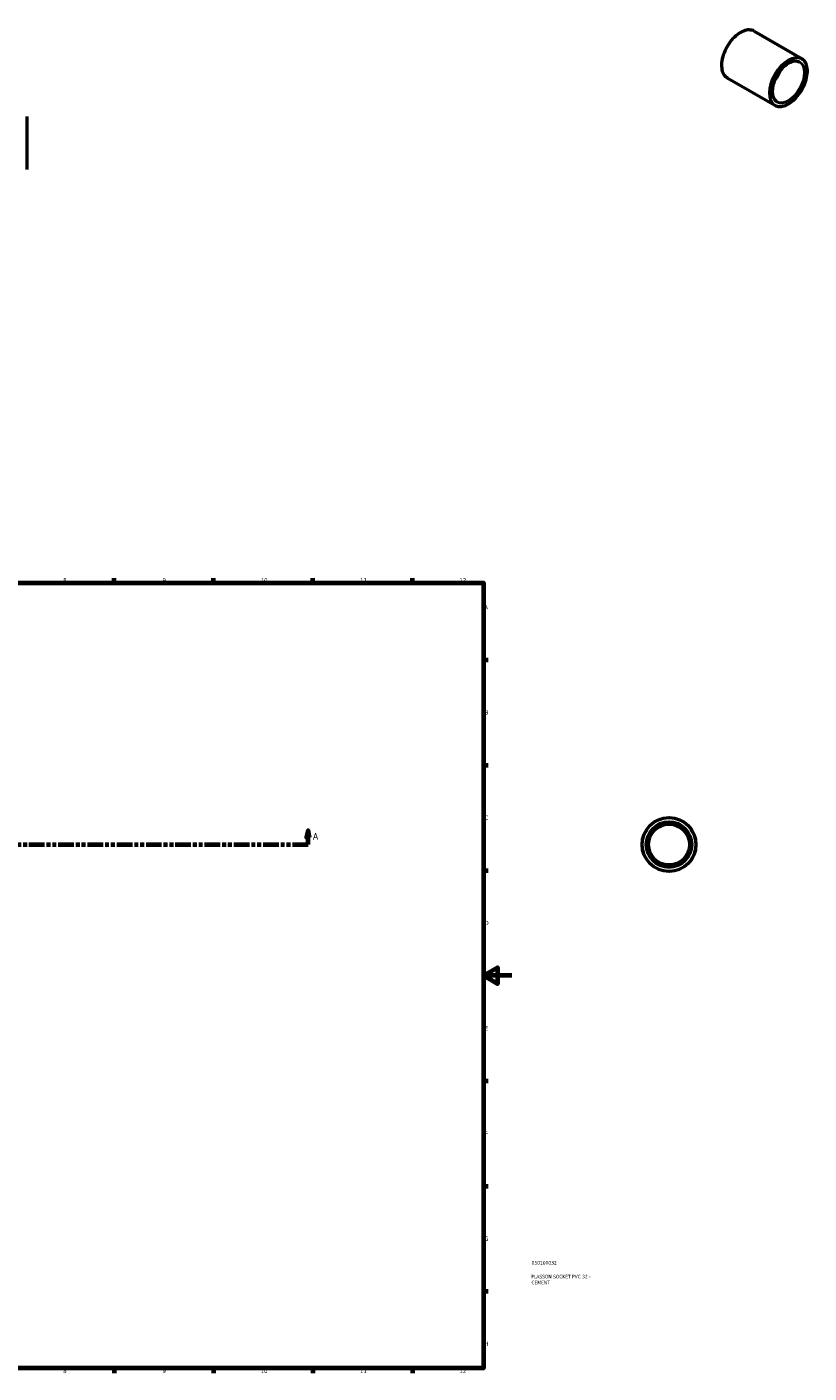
# Model space of a CAD drawing. Header units: millimetres. Extents: x -71 to 1051, y -87 to 966.
# Tile 3 of 3: x 499 to 1051, y 17 to 966. Entities that reach past the tile are written whole.
import ezdxf

# ---------------------------------------------------------------- set-up
doc = ezdxf.new("R2010")
doc.units = ezdxf.units.MM
doc.linetypes.add('DOUBLE_DASH_CHAIN', pattern=[1.2403, 0.6614, -0.0827, 0.1654, -0.0827, 0.1654, -0.0827])
for name, color, linetype, lineweight in [('Border (ANSI)', 7, 'Continuous', 70), ('Section Line (ANSI)', 7, 'DOUBLE_DASH_CHAIN', 70), ('Title (ISO)', 7, 'Continuous', 50), ('Visible (ANSI)', 7, 'Continuous', 50), ('Visible Narrow (ANSI)', 7, 'Continuous', 35)]:
    doc.layers.add(name, color=color, linetype=linetype, lineweight=lineweight)
doc.styles.add('Label Text (ANSI)', font='tahoma.ttf')
doc.styles.add('Note Text (ANSI)', font='tahoma.ttf')
doc.styles.add('Note Text (ISO)', font='tahoma.ttf')

# ---------------------------------------------------------------- blocks, each defined once
blk = doc.blocks.new('Borders Default Border')
at = {"layer": 'Border (ANSI)'}
for p, q in [((560.67, 574), (560.67, 577.45)), ((630.75, 574), (630.75, 577.45)), ((700.83, 574), (700.83, 577.45)), ((770.92, 574), (770.92, 577.45)), ((821, 519.75), (824.45, 519.75)), ((821, 445.5), (824.45, 445.5)), ((821, 371.25), (824.45, 371.25)), ((821, 222.75), (824.45, 222.75)), ((821, 148.5), (824.45, 148.5)), ((821, 74.25), (824.45, 74.25)), ((560.67, 20), (560.67, 16.55)), ((630.75, 20), (630.75, 16.55)), ((700.83, 20), (700.83, 16.55)), ((770.92, 20), (770.92, 16.55))]:
    blk.add_line(p, q, dxfattribs=at)
at = {"layer": 'Border (ANSI)', "flags": 128}
for points in [[(20, 20), (20, 574), (821, 574), (821, 20), (20, 20)], [(841, 297), (821, 297), (831, 302.77), (831, 291.23), (821, 297)]]:
    blk.add_lwpolyline(points, dxfattribs=at)
at = {"layer": 'Border (ANSI)', "attachment_point": 7, "style": 'Note Text (ANSI)'}
for s, insert, char_height in [('8', (524.63, 574.33), 3.05), ('9', (594.7, 574.34), 3.05), ('10', (663.96, 574.34), 3.048), ('11', (734.04, 574.4), 3.048), ('12', (804.13, 574.4), 3.048), ('A', (821.63, 555.35), 3.05), ('B', (821.99, 481.1), 3.05), ('C', (821.8, 406.8), 3.05), ('D', (821.81, 332.6), 3.05), ('E', (822.05, 258.35), 3.05), ('F', (822.14, 184.1), 3.05), ('G', (821.66, 109.79), 3.05), ('H', (821.81, 35.6), 3.05), ('8', (524.63, 16.48), 3.05), ('9', (594.7, 16.49), 3.05), ('10', (663.96, 16.49), 3.048), ('11', (734.04, 16.55), 3.048), ('12', (804.13, 16.55), 3.048)]:
    blk.add_mtext(s, dxfattribs=dict(at, insert=insert, char_height=char_height))
blk = doc.blocks.new('Title Blocks ISO')
at = {"layer": 'Title (ISO)', "color": 232, "true_color": 0xca0064, "style": 'Note Text (ISO)'}
for tag, p in [('PART_NUMBER_001', (34.08, 73.13)), ('DESCRIPTION_001', (33.84, 63.4)), ('DESCRIPTION_002', (33.98, 59.19))]:
    blk.add_attdef(tag, p, '', height=2.5, dxfattribs=at)
blk = doc.blocks.new('2dTransSection0')
at = {"layer": 'Section Line (ANSI)', "linetype": 'Continuous'}
for p, q in [((252.73, 399.43), (251.73, 394.43)), ((252.73, 394.43), (252.73, 399.43)), ((253.73, 394.43), (252.73, 399.43)), ((697.33, 399.43), (696.33, 394.43)), ((697.33, 394.43), (697.33, 399.43)), ((698.33, 394.43), (697.33, 399.43)), ((251.73, 394.43), (253.73, 394.43)), ((252.73, 389.43), (252.73, 394.43)), ((252.73, 389.43), (263.78, 389.43)), ((686.29, 389.43), (697.33, 389.43)), ((696.33, 394.43), (698.33, 394.43)), ((697.33, 389.43), (697.33, 394.43))]:
    blk.add_line(p, q, dxfattribs=at)
at = {"layer": 'Section Line (ANSI)', "linetype": 'DOUBLE_DASH_CHAIN', "ltscale": 16.645576}
blk.add_line((252.73, 389.43), (697.33, 389.43), dxfattribs=at)
at = {"layer": 'Section Line (ANSI)', "linetype": 'Continuous', "flags": 128}
for points in [[(253.73, 394.43), (252.73, 399.43), (251.73, 394.43), (253.73, 394.43)], [(698.33, 394.43), (697.33, 399.43), (696.33, 394.43), (698.33, 394.43)]]:
    blk.add_lwpolyline(points, dxfattribs=at)
at = {"layer": 'Section Line (ANSI)'}
for points in [[(253.73, 394.43), (252.73, 399.43), (251.73, 394.43), (253.73, 394.43)], [(698.33, 394.43), (697.33, 399.43), (696.33, 394.43), (698.33, 394.43)]]:
    blk.add_solid(points, dxfattribs=at)
at = {"layer": 'Section Line (ANSI)', "char_height": 4.57, "attachment_point": 7, "style": 'Label Text (ANSI)'}
for insert in [(245.37, 392.93), (700.8, 392.93)]:
    blk.add_mtext('A', dxfattribs=dict(at, insert=insert))

msp = doc.modelspace()

# ---------------------------------------------------------------- linework, layer by layer
at = {"layer": 'Visible (ANSI)'}
for p, q in [((1012.032, 963.294), (1045.52, 944.01)), ((993.069, 930.364), (1026.557, 911.08)), ((499.031, 903.162), (499.031, 865.802))]:
    msp.add_line(p, q, dxfattribs=at)
for radius in [19, 16, 14.4]:
    msp.add_circle((951.964, 389.427), radius, dxfattribs=at)
msp.add_ellipse((1020.709, 936.373), major_axis=(7.985, 13.865), ratio=0.5780931, start_param=4.4410931, end_param=4.9836848, dxfattribs=at)
for points, knots in [([(1012.032, 963.294), (1011.016, 963.879), (1009.844, 964.188), (1007.292, 964.231), (1005.909, 963.954), (1003.065, 962.838), (1001.603, 961.987), (998.76, 959.802), (997.381, 958.467), (994.845, 955.451), (993.689, 953.771), (991.714, 950.233), (990.895, 948.377), (989.677, 944.672), (989.279, 942.824), (988.945, 939.32), (989.01, 937.663), (989.607, 934.714), (990.139, 933.419), (991.483, 931.532), (992.221, 930.853), (993.069, 930.364)], [5.4997209, 5.4997209, 5.4997209, 5.4997209, 5.8094195, 5.8094195, 6.1260877, 6.1260877, 6.4484305, 6.4484305, 6.7711898, 6.7711898, 7.0934711, 7.0934711, 7.4155717, 7.4155717, 7.7379104, 7.7379104, 8.0607237, 8.0607237, 8.3827111, 8.3827111, 8.6413135, 8.6413135, 8.6413135, 8.6413135]), ([(1044.023, 941.41), (1043.168, 941.902), (1042.168, 942.148), (1039.995, 942.111), (1038.829, 941.842), (1036.45, 940.824), (1035.24, 940.084), (1032.885, 938.205), (1031.74, 937.066), (1029.633, 934.501), (1028.671, 933.075), (1027.031, 930.082), (1026.353, 928.515), (1025.349, 925.403), (1025.024, 923.858), (1024.756, 920.952), (1024.813, 919.59), (1025.294, 917.186), (1025.719, 916.145), (1026.783, 914.62), (1027.374, 914.071), (1028.054, 913.679)], [5.4997209, 5.4997209, 5.4997209, 5.4997209, 5.8331335, 5.8331335, 6.1559646, 6.1559646, 6.4728825, 6.4728825, 6.7896978, 6.7896978, 7.1070794, 7.1070794, 7.4246473, 7.4246473, 7.7419207, 7.7419207, 8.0586126, 8.0586126, 8.3760532, 8.3760532, 8.6413135, 8.6413135, 8.6413135, 8.6413135]), ([(1026.557, 911.08), (1027.573, 910.495), (1028.745, 910.186), (1031.297, 910.143), (1032.68, 910.42), (1035.524, 911.536), (1036.986, 912.387), (1039.829, 914.572), (1041.208, 915.907), (1043.744, 918.923), (1044.9, 920.603), (1046.875, 924.141), (1047.694, 925.997), (1048.912, 929.702), (1049.31, 931.55), (1049.644, 935.054), (1049.579, 936.711), (1048.981, 939.66), (1048.45, 940.955), (1047.106, 942.842), (1046.368, 943.521), (1045.52, 944.01)], [2.3581282, 2.3581282, 2.3581282, 2.3581282, 2.6678268, 2.6678268, 2.984495, 2.984495, 3.3068378, 3.3068378, 3.6295972, 3.6295972, 3.9518784, 3.9518784, 4.273979, 4.273979, 4.5963177, 4.5963177, 4.9191311, 4.9191311, 5.2411184, 5.2411184, 5.4997209, 5.4997209, 5.4997209, 5.4997209])]:
    msp.add_open_spline(points, degree=3, knots=knots, dxfattribs=at)
at = {"layer": 'Visible Narrow (ANSI)'}
for radius in [18.68, 16.32]:
    msp.add_circle((951.964, 389.427), radius, dxfattribs=at)
for centre, major_axis, start_param, end_param in [((1002.55, 946.829), (-9.482, -16.465), 3.1415927, 6.2831853), ((1036.039, 927.545), (9.482, 16.465), 0, 3.1415926), ((1036.039, 927.545), (7.985, 13.865), 3.1415927, 6.2831853)]:
    msp.add_ellipse(centre, major_axis=major_axis, ratio=0.5780931, start_param=start_param, end_param=end_param, dxfattribs=at)
for major_axis in [(-9.322, -16.188), (-8.144, -14.143)]:
    msp.add_ellipse((1036.265, 927.414), major_axis=major_axis, ratio=0.5780931, dxfattribs=at)

# ---------------------------------------------------------------- block references
msp.add_blockref('Borders Default Border', (0, 0))
msp.add_blockref('Title Blocks ISO', (821, 20)).add_auto_attribs({'PART_NUMBER_001': '050100032', 'DESCRIPTION_001': 'PLASSON SOCKET PVC 32 -', 'DESCRIPTION_002': 'CEMENT'})
at = {"layer": 'Section Line (ANSI)'}
msp.add_blockref('2dTransSection0', (0, 0), dxfattribs=at)

doc.saveas('drawing.dxf')
